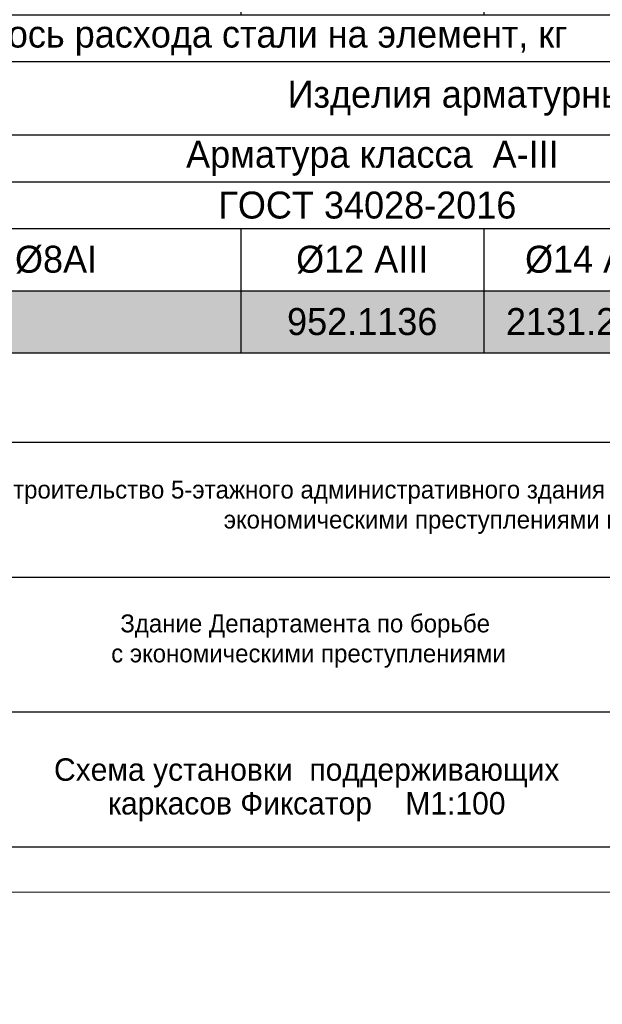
# Model space of a CAD drawing. Header units: millimetres. Extents: x -33345 to 4712671, y -3392 to 121473.
# Tile 150 of 256: x 885968 to 892454, y 43253 to 54206. Entities that reach past the tile are written whole.
import ezdxf

# ---------------------------------------------------------------- set-up
doc = ezdxf.new("R2010")
doc.units = ezdxf.units.MM
for name, color, linetype, lineweight in [('Lina', 7, 'Continuous', 20), ('КЖ Текст', 250, 'Continuous', 15), ('Текст', 7, 'Continuous', 20)]:
    doc.layers.add(name, color=color, linetype=linetype, lineweight=lineweight)
doc.layers.add('Маркировка', color=7, linetype='Continuous')
doc.styles.add('ISO', font='isocpeui.ttf')
doc.styles.add('X-U-RW-01$0$StyleROMANS', font='GOTHIC.TTF')

# ---------------------------------------------------------------- blocks, each defined once
blk = doc.blocks.new('awe4tD')
at = {"layer": 'Lina', "ltscale": 10}
blk.add_lwpolyline([(-44239015, 22734378), (-44314815, 22734378), (-44314815, 22776378), (-44239015, 22776378)], close=True, dxfattribs=at)
at = {"layer": 'Lina', "lineweight": 30, "ltscale": 10}
blk.add_lwpolyline([(-44239515, 22734878), (-44312815, 22734878), (-44312815, 22775878), (-44239515, 22775878)], close=True, dxfattribs=at)
blk = doc.blocks.new('*T1739')
at = {"color": 0, "linetype": 'ByBlock', "lineweight": -2, "transparency": 16777216}
for p, q in [((0, 0), (18500, 0)), ((0, 0), (0, -9633)), ((18500, 0), (18500, -9633)), ((0, -908), (18500, -908)), ((1657, -908), (1657, -1752)), ((5227, -908), (5227, -1752)), ((9342, -908), (9342, -1752)), ((12045, -908), (12045, -5872)), ((14437, -908), (14437, -5872)), ((16273, -908), (16273, -5872)), ((0, -1752), (18500, -1752)), ((0, -2441), (18500, -2441)), ((1657, -2441), (1657, -4157)), ((5227, -2441), (5227, -4157)), ((9342, -2441), (9342, -4157)), ((0, -3013), (18500, -3013)), ((0, -3585), (18500, -3585)), ((0, -4157), (18500, -4157)), ((0, -4729), (18500, -4729)), ((1657, -4729), (1657, -5872)), ((5227, -4729), (5227, -5872)), ((9342, -4729), (9342, -5872)), ((0, -5301), (18500, -5301)), ((0, -5872), (18500, -5872)), ((0, -6394), (18500, -6394)), ((5227, -6394), (5227, -9633)), ((5227, -7209), (18500, -7209)), ((16273, -7209), (16273, -9633)), ((5227, -7731), (16273, -7731)), ((0, -8252), (16273, -8252)), ((9342, -8252), (9342, -9633)), ((12045, -8252), (12045, -9633)), ((14437, -8252), (14437, -9633)), ((0, -8944), (18500, -8944)), ((0, -9633), (18500, -9633))]:
    blk.add_line(p, q, dxfattribs=at)
at = {"color": 9, "true_color": 0xc7c8ca, "transparency": 16777216}
for points in [[(14437, -1752), (14437, -2441), (16273, -1752), (16273, -2441)], [(16273, -1752), (16273, -2441), (18500, -1752), (18500, -2441)], [(14437, -2441), (14437, -3013), (16273, -2441), (16273, -3013)], [(16273, -2441), (16273, -3013), (18500, -2441), (18500, -3013)], [(14437, -3013), (14437, -3585), (16273, -3013), (16273, -3585)], [(16273, -3013), (16273, -3585), (18500, -3013), (18500, -3585)], [(14437, -3585), (14437, -4157), (16273, -3585), (16273, -4157)], [(16273, -3585), (16273, -4157), (18500, -3585), (18500, -4157)], [(14437, -4157), (14437, -4729), (16273, -4157), (16273, -4729)], [(16273, -4157), (16273, -4729), (18500, -4157), (18500, -4729)], [(14437, -4729), (14437, -5301), (16273, -4729), (16273, -5301)], [(16273, -4729), (16273, -5301), (18500, -4729), (18500, -5301)], [(14437, -5301), (14437, -5872), (16273, -5301), (16273, -5872)], [(16273, -5301), (16273, -5872), (18500, -5301), (18500, -5872)], [(5227, -8944), (5227, -9633), (9342, -8944), (9342, -9633)], [(9342, -8944), (9342, -9633), (12045, -8944), (12045, -9633)], [(12045, -8944), (12045, -9633), (14437, -8944), (14437, -9633)], [(14437, -8944), (14437, -9633), (16273, -8944), (16273, -9633)], [(16273, -8944), (16273, -9633), (18500, -8944), (18500, -9633)]]:
    blk.add_solid(points, dxfattribs=at)
at = {"color": 0, "lineweight": 25, "transparency": 16777216, "char_height": 300, "attachment_point": 5, "style": 'X-U-RW-01$0$StyleROMANS'}
for s, insert, width in [('Спецификация материалов на ФП-1', (9250, -454), 18497), ('Марка поз', (829, -1330), 1654.22), ('L элемента, м', (10693, -1330), 2699.29), ('Масса   ед, кг', (15355, -1330), 1833.02), ('Обозначение', (3442, -1330), 3566.57), ('Наименование', (7285, -1330), 4112.48), ('Кол-   во', (13241, -1330), 2389.34), ('Примеч.', (17386, -1330), 2224.09), ('{\\C230; (Cечение 1-1 )\\L }', (6022, -2097), 12041.55), ('{\\C230;1}', (13241, -2097), 2389.34), ('{\\C230;721.9440}', (15355, -2097), 1833.02), ('{\\C230;721.9}', (17386, -2097), 2224.09), ('{\\C5;1}', (829, -2727), 1654.22), ('{\\C5;ГОСТ 34028-2016}', (3442, -2727), 3566.57), ('{\\C5;%%C12АIII}', (7285, -2727), 4112.48), ('{\\C5;1500}', (10693, -2727), 2699.29), ('{\\C5;367}', (13241, -2727), 2389.34), ('{\\C5;1.3}', (15355, -2727), 1833.02), ('{\\C5;488.8}', (17386, -2727), 2224.09), ('{\\C5;2}', (829, -3299), 1654.22), ('{\\C5;ГОСТ 34028-2016}', (3442, -3299), 3566.57), ('{\\C5;%%C12АIII}', (7285, -3299), 4112.48), ('{\\C5;1100}', (10693, -3299), 2699.29), ('{\\C5;105}', (13241, -3299), 2389.34), ('{\\C5;1.0}', (15355, -3299), 1833.02), ('{\\C5;102.6}', (17386, -3299), 2224.09), ('{\\C5;3}', (829, -3871), 1654.22), ('{\\C5;ГОСТ 34028-2016}', (3442, -3871), 3566.57), ('{\\C5;%%C12АIII}', (7285, -3871), 4112.48), ('{\\C5;147}', (13241, -3871), 2389.34), ('{\\C5;130.5}', (15355, -3871), 1833.02), ('{\\C5;130.5}', (17386, -3871), 2224.09), ('{\\C5;м.п}', (10693, -3871), 2699.29), ('{\\C230;Поддерживаюшие армирование  Фиксатор }', (6022, -4443), 12041.55), ('{\\C230;1}', (13241, -4443), 2389.34), ('{\\C230;2361.4}', (15355, -4443), 1833.02), ('{\\C230;2361.4}', (17386, -4443), 2224.09), ('{\\C5;ФП-1}', (829, -5015), 1654.22), ('{\\C5;ГОСТ 34028-2016}', (3442, -5015), 3566.57), ('{\\C5;%%C14АIII}', (7285, -5015), 4112.48), ('{\\C5;2000}', (10693, -5015), 2699.29), ('{\\C5;1200}', (13241, -5015), 2389.34), ('{\\C5;1.8}', (15355, -5015), 1833.02), ('{\\C5;2131.2}', (17386, -5015), 2224.09), ('{\\C5;ФП-2}', (829, -5586), 1654.22), ('{\\C5;ГОСТ 34028-2016}', (3442, -5586), 3566.57), ('{\\C5;%%C12АIII}', (7285, -5586), 4112.48), ('{\\C5;1800}', (10693, -5586), 2699.29), ('{\\C5;144}', (13241, -5586), 2389.34), ('{\\C5;1.6}', (15355, -5586), 1833.02), ('{\\C5;230.2}', (17386, -5586), 2224.09), ('\\A1;Ведомось расхода стали на элемент, кг', (9250, -6133), 18497), ('\\A1;Изделия арматурные', (11863, -6802), 13270.22), ('Марка \\Pэлемента', (2613, -7323), 5223.78), ('\\A1; Арматура класса  А-III', (10750, -7470), 11043.12), ('{\\C5;ГОСТ 34028-2016}', (10750, -7992), 11043.12), ('Всего', (17386, -8077), 2224.09), ('%%C8АI', (7285, -8598), 4112.48), ('%%C12 АIII', (10693, -8598), 2699.29), ('%%C14 АIII', (13241, -8598), 2389.34), ('%%C18 АIII', (15355, -8598), 1833.02), ('952.1136', (10693, -9288), 2699.29), ('2131.2000', (13241, -9288), 2389.34), ('3083.3', (17386, -9288), 2224.09)]:
    blk.add_mtext(s, dxfattribs=dict(at, insert=insert, width=width))
blk = doc.blocks.new('medgor')
at = {"ltscale": 25}
for p, q in [((-43992634, 22933575), (-44011134, 22933575)), ((-43992634, 22932075), (-44011134, 22932075)), ((-43992634, 22930575), (-44011134, 22930575))]:
    blk.add_line(p, q, dxfattribs=at)
blk.add_lwpolyline([(-44011134, 22934575), (-43992634, 22934575), (-43992634, 22929075), (-44011134, 22929075)], close=True, dxfattribs=at)
at = {"layer": 'Текст', "char_height": 200, "width": 11910.39, "attachment_point": 8, "style": 'X-U-RW-01$0$StyleROMANS'}
for s, insert in [('\\pxqc;«Строительство 5-этажного административного здания Управления Департамента по борьбе с экономическими преступлениями города Ташкента»', (-43998711, 22932559)), ('Здание Департамента по борьбе\\P с экономическими преступлениями', (-44001076, 22931070))]:
    blk.add_mtext(s, dxfattribs=dict(at, insert=insert))

msp = doc.modelspace()

# ---------------------------------------------------------------- block references
for name, p in [('awe4tD', (45137103.28, -22689876.566)), ('*T1739', (879088.406, 60134.147)), ('medgor', (44890222.514, -22884073.497))]:
    msp.add_blockref(name, p)

# ---------------------------------------------------------------- texts
at = {"insert": (328516.802, 47688.501), "char_height": 300, "width": 15750.75644, "attachment_point": 1, "style": 'ISO'}
msp.add_mtext('\\pi2734.5;{\\H1.33333x;Примечание:\\H1.25003x; \\P\\pi0;}1. Данный лист читать совместно с листом {\\C1;КР-3.\\P}2. Бетонирование допускается после установки всех выпускаемых стержней в вертикальные конструкции.', dxfattribs=at)
at = {"layer": 'КЖ Текст', "color": 0, "insert": (830207.795, 51638.146), "char_height": 300, "width": 9524.17303, "attachment_point": 5, "style": 'X-U-RW-01$0$StyleROMANS'}
msp.add_mtext('\\pi-588.87,l600,t600;1.^IДанный лист читать совместно с л. \\P2.^IВязку поперечных стержней (хомутов) во всех пересечениях с рабочей арматурой проводить отожжённой стальной проволокой диаметром 0.8-1.2мм. \\P3.^IКонцы поперечных стержней (хомутов) заводить в тело бетона на длину не менее 50мм.\\P4.^IКонцы продольных стержней заанкеровать в торцевые колонны на длину 40d (d-длина арматурного стержня).\\P5.^IМарка стали для арматуры АIII и АI должно быть 25Г2С или 35ГС по ГОСТ 14098-91\\P{\\A1;\\C256;6.^IПосле распалубливания боковые и верхние поверхности фундамента, соприкасающиеся с грунтом, обклеить полиизолом выступающими снизу фундамента. }', dxfattribs=at)
at = {"layer": 'Маркировка', "insert": (889163.25, 45638.956), "char_height": 250, "width": 6846.97491, "attachment_point": 5, "line_spacing_factor": 0.9, "style": 'X-U-RW-01$0$StyleROMANS'}
msp.add_mtext('{\\C0;Схема установки  поддерживающих каркасов Фиксатор    M1:100}', dxfattribs=at)

doc.saveas('drawing.dxf')
